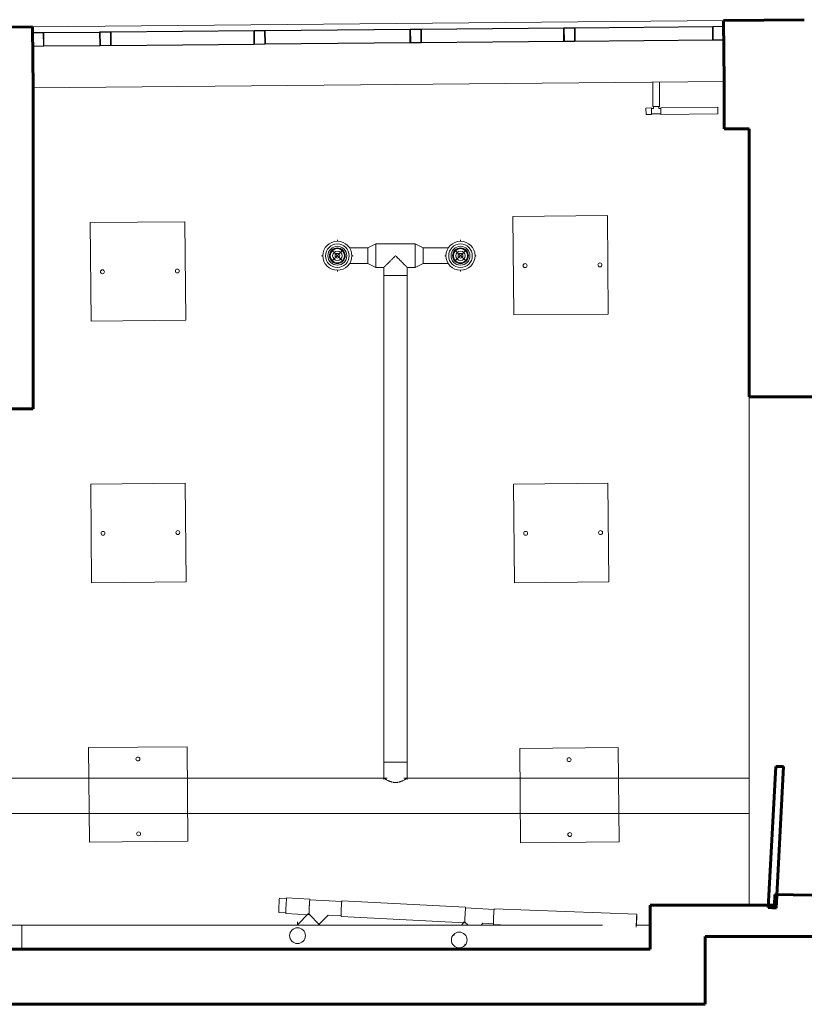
# Model space of a CAD drawing. Header units: inches. Extents: x -1788 to -35, y 39 to 771.
# Tile 4 of 5: x -952 to -752, y 39 to 289. Entities that reach past the tile are written whole.
import ezdxf

# ---------------------------------------------------------------- set-up
doc = ezdxf.new("R2010")
doc.units = ezdxf.units.IN
doc.header["$MEASUREMENT"] = 0
for name, color, linetype, lineweight in [('A-GLAZ-CWMG', 51, 'Continuous', 9), ('A-WALL', 113, 'Continuous', 18), ('E-CABL-TRAY', 211, 'Continuous', 9), ('E-LITE-EQPM', 33, 'Continuous', 9), ('I-WALL', 2, 'Continuous', 18), ('M-HVAC-CDFF', 50, 'Continuous', 9), ('M-HVAC-DUCT', 70, 'Continuous', 9), ('M-HVAC-DUCT-ANNO', 70, 'Continuous', 9), ('M-HVAC-DUCT-CNTR', 70, 'Continuous', 9), ('P-PIPE', 3, 'Continuous', 9), ('P-PIPE-CNTR', 3, 'Continuous', 9)]:
    doc.layers.add(name, color=color, linetype=linetype, lineweight=lineweight)

# ---------------------------------------------------------------- blocks, each defined once
blk = doc.blocks.new('Round Takeoff - Standard-385226-GFL')
at = {"layer": 'M-HVAC-DUCT'}
for p, q in [((-0.39, 3), (0, 3)), ((0, 3), (4, 3)), ((4, 0), (4, 3)), ((4, -3), (4, 0)), ((0, -3), (-0.39, -3)), ((4, -3), (0, -3))]:
    blk.add_line(p, q, dxfattribs=at)
blk = doc.blocks.new('Round Tee - Standard-385237-GFL')
at = {"layer": 'M-HVAC-DUCT'}
for p, q in [((-5, 3), (5, 3)), ((-5, 3), (-5, 2.79)), ((-5, 2.72), (-5, 1.27)), ((5, 2.82), (5, 3)), ((5, 1.27), (5, 2.72)), ((-5, 1.03), (-5, 0)), ((5, 0), (5, 1.03)), ((-5, 0), (-5, -1.03)), ((-5, -1.27), (-5, -2.72)), ((5, -1.03), (5, 0)), ((5, -2.72), (5, -1.27)), ((-5, -2.82), (-5, -3)), ((-3, -3), (-5, -3)), ((-3, -5), (-3, -3)), ((3, -3), (3, -5)), ((5, -3), (3, -3)), ((5, -3), (5, -2.79)), ((-3, -5), (0, -5)), ((0, -5), (3, -5))]:
    blk.add_line(p, q, dxfattribs=at)
for points, knots in [([(-3, -3), (-3, -3), (-2.97, -2.97), (-2.87, -2.87), (-2.8, -2.8), (-2.75, -2.75), (-2.69, -2.69), (-2.62, -2.62), (-2.55, -2.55), (-2.47, -2.47), (-2.39, -2.39), (-2.3, -2.3), (-2.22, -2.22), (-2.12, -2.12), (-2.01, -2.01), (-1.89, -1.89), (-1.77, -1.76), (-1.6, -1.6), (-1.38, -1.38), (-1.02, -1.02), (-0.56, -0.56), (-0.19, -0.19), (0, 0)], [0, 0, 0, 0, 0.111111, 0.166667, 0.194444, 0.222222, 0.25, 0.277778, 0.305556, 0.333333, 0.361111, 0.388889, 0.416667, 0.444444, 0.479167, 0.513889, 0.548611, 0.583333, 0.652778, 0.722222, 0.861111, 1, 1, 1, 1]), ([(0, 0), (0.15, -0.15), (0.45, -0.45), (0.89, -0.89), (1.33, -1.33), (1.67, -1.67), (1.94, -1.94), (2.13, -2.13), (2.28, -2.28), (2.39, -2.39), (2.47, -2.47), (2.55, -2.55), (2.62, -2.62), (2.69, -2.69), (2.75, -2.75), (2.8, -2.8), (2.87, -2.87), (2.97, -2.97), (3, -3), (3, -3)], [0, 0, 0, 0, 0.111111, 0.222222, 0.333333, 0.444444, 0.5, 0.555556, 0.611111, 0.638889, 0.666667, 0.694444, 0.722222, 0.75, 0.777778, 0.805556, 0.833333, 0.888889, 1, 1, 1, 1])]:
    blk.add_open_spline(points, degree=3, knots=knots, dxfattribs=at)
blk = doc.blocks.new('Round Transition - Length - Standard-385245-GFL')
at = {"layer": 'M-HVAC-DUCT'}
for p, q in [((0, 3), (2, 2)), ((0, 2.77), (0, 2.72)), ((0, 1.27), (0, 1.02)), ((2, 1.81), (2, 1.85)), ((2, 0.68), (2, 0.85)), ((0, -1.02), (0, -1.27)), ((2, -2), (0, -3)), ((2, -0.85), (2, -0.68)), ((2, -1.85), (2, -1.81)), ((0, -2.72), (0, -2.77))]:
    blk.add_line(p, q, dxfattribs=at)
blk = doc.blocks.new('Elbow - Generic - Standard-V3-GFL')
at = {"layer": 'P-PIPE', "flags": 128}
for points in [[(-841.38, 56.3), (-841.37, 56.31), (-841.36, 56.33), (-841.34, 56.35), (-841.32, 56.37), (-841.3, 56.39)], [(-838.52, 54.07), (-838.54, 54.04), (-838.56, 54.02), (-838.57, 54), (-838.59, 53.98), (-838.6, 53.97)]]:
    blk.add_lwpolyline(points, dxfattribs=at)
blk = doc.blocks.new('Cap - Generic - Standard-429939-GFL')
at = {"layer": 'P-PIPE'}
for p, q in [((-885.66, 65.7), (-883.85, 65.61)), ((-884.04, 61.99), (-885.85, 62.08))]:
    blk.add_line(p, q, dxfattribs=at)
blk.add_ellipse((-885.75, 63.89), major_axis=(0.09, 1.81), ratio=0.017452, start_param=0, end_param=3.141593, dxfattribs=at)
blk = doc.blocks.new('Elbow - Generic - Standard-V4-GFL')
at = {"layer": 'P-PIPE', "flags": 128}
blk.add_lwpolyline([(-880.93, 58.9), (-880.9, 58.93), (-880.88, 58.95)], dxfattribs=at)
blk = doc.blocks.new('Channel Vertical Outside Bend - Standard-439036-GFL')
at = {"layer": 'E-CABL-TRAY'}
for p, q in [((-960.68, 58.9), (-960.68, 52.9)), ((-959.09, 58.9), (-960.68, 58.9)), ((-959.09, 58.9), (-954.01, 58.9)), ((-954.01, 58.9), (-951.01, 58.9)), ((-951.01, 52.9), (-951.01, 58.9)), ((-960.68, 52.9), (-959.09, 52.9)), ((-954.01, 52.9), (-959.09, 52.9)), ((-954.01, 52.9), (-951.01, 52.9))]:
    blk.add_line(p, q, dxfattribs=at)
blk = doc.blocks.new('Pendant Lighting Fixture - 1x4 - 120V-450392-GFL')
at = {"layer": 'E-LITE-EQPM'}
for p, q in [((0, -16.5), (0, 8.5)), ((0, 8.5), (24, 8.5)), ((24, 8.5), (24, -16.5)), ((24, -16.5), (0, -16.5))]:
    blk.add_line(p, q, dxfattribs=at)
for centre in [(3, -4), (22, -4)]:
    blk.add_circle(centre, 0.5, dxfattribs=at)
blk = doc.blocks.new('Pendant Lighting Fixture - 1x4 - 120V-450460-GFL')
at = {"layer": 'E-LITE-EQPM'}
for p, q in [((0, -16.5), (0, 8.5)), ((0, 8.5), (24, 8.5)), ((24, 8.5), (24, -16.5)), ((24, -16.5), (0, -16.5))]:
    blk.add_line(p, q, dxfattribs=at)
for centre in [(3, -4), (22, -4)]:
    blk.add_circle(centre, 0.5, dxfattribs=at)
blk = doc.blocks.new('Pendant Lighting Fixture - 1x4 - 120V-450502-GFL')
at = {"layer": 'E-LITE-EQPM'}
for p, q in [((0, -16.5), (0, 8.5)), ((0, 8.5), (24, 8.5)), ((24, 8.5), (24, -16.5)), ((24, -16.5), (0, -16.5))]:
    blk.add_line(p, q, dxfattribs=at)
for centre in [(3, -4), (22, -4)]:
    blk.add_circle(centre, 0.5, dxfattribs=at)
blk = doc.blocks.new('Pendant Lighting Fixture - 1x4 - 120V-450485-GFL')
at = {"layer": 'E-LITE-EQPM'}
for p, q in [((0, -16.5), (0, 8.5)), ((0, 8.5), (24, 8.5)), ((24, 8.5), (24, -16.5)), ((24, -16.5), (0, -16.5))]:
    blk.add_line(p, q, dxfattribs=at)
for centre in [(3, -4), (22, -4)]:
    blk.add_circle(centre, 0.5, dxfattribs=at)
blk = doc.blocks.new('Supply Diffuser - Circular - Round Neck - Ceiling Mounted - 6_ Face 4_ Neck-390664-GFL')
at = {"layer": 'M-HVAC-CDFF'}
for radius in [3, 2.4, 1.8, 1.2, 0.6]:
    blk.add_circle((0, 0), radius, dxfattribs=at)
for radius, start, end in [(3.69, 0, 180), (3, 360, 180), (3.69, 180, 0), (3, 180, 360)]:
    blk.add_arc((0, 0), radius, start, end, dxfattribs=at)
blk = doc.blocks.new('Rectangular Mullion - 2_5_ x 5_ rectangular 2-484284-GFL')
at = {"layer": 'A-GLAZ-CWMG', "lineweight": 30}
for p, q in [((-2.75, 1.75), (0, 1.75)), ((-2.75, -1.75), (-2.75, 1.75)), ((0, 1.75), (0, -1.75)), ((0, -1.75), (-2.75, -1.75))]:
    blk.add_line(p, q, dxfattribs=at)
blk = doc.blocks.new('Rectangular Mullion - 2_5_ x 5_ rectangular 2-482858-GFL')
at = {"layer": 'A-GLAZ-CWMG', "lineweight": 30}
for p, q in [((-945.52, 285.49), (-931.21, 285.62)), ((-945.49, 281.99), (-945.52, 285.49)), ((-931.21, 285.62), (-931.18, 282.12)), ((-931.18, 282.12), (-945.49, 281.99))]:
    blk.add_line(p, q, dxfattribs=at)
blk = doc.blocks.new('Rectangular Mullion - 2_5_ x 5_ rectangular 2-482278-GFL')
at = {"layer": 'A-GLAZ-CWMG', "lineweight": 30}
for p, q in [((0, 1.75), (-2.75, 1.75)), ((-2.75, 1.75), (-2.75, -1.75)), ((0, -1.75), (0, 1.75)), ((-2.75, -1.75), (0, -1.75))]:
    blk.add_line(p, q, dxfattribs=at)
blk = doc.blocks.new('Rectangular Mullion - 2_5_ x 5_ rectangular 2-482861-GFL')
at = {"layer": 'A-GLAZ-CWMG', "lineweight": 30}
for p, q in [((-849.71, 286.36), (-813.47, 286.69)), ((-849.68, 282.86), (-849.71, 286.36)), ((-813.47, 286.69), (-813.43, 283.19)), ((-813.43, 283.19), (-849.68, 282.86))]:
    blk.add_line(p, q, dxfattribs=at)
blk = doc.blocks.new('Rectangular Mullion - 2_5_ x 5_ rectangular 2-483221-GFL')
at = {"layer": 'A-GLAZ-CWMG', "lineweight": 30}
for p, q in [((-889.34, 286), (-852.46, 286.34)), ((-889.31, 282.5), (-889.34, 286)), ((-852.46, 286.34), (-852.43, 282.84)), ((-852.43, 282.84), (-889.31, 282.5))]:
    blk.add_line(p, q, dxfattribs=at)
blk = doc.blocks.new('Rectangular Mullion - 2_5_ x 5_ rectangular 2-483222-GFL')
at = {"layer": 'A-GLAZ-CWMG', "lineweight": 30}
for p, q in [((-928.46, 285.65), (-892.09, 285.98)), ((-928.43, 282.15), (-928.46, 285.65)), ((-892.09, 285.98), (-892.06, 282.48)), ((-892.06, 282.48), (-928.43, 282.15))]:
    blk.add_line(p, q, dxfattribs=at)
blk = doc.blocks.new('Rectangular Mullion - 2_5_ x 5_ rectangular 2-484276-GFL')
at = {"layer": 'A-GLAZ-CWMG', "lineweight": 30}
for p, q in [((1.5, 1.75), (-1.25, 1.75)), ((-1.25, 1.75), (-1.25, -1.75)), ((1.5, -1.75), (1.5, 1.75)), ((-1.25, -1.75), (1.5, -1.75))]:
    blk.add_line(p, q, dxfattribs=at)
blk = doc.blocks.new('Rectangular Mullion - 2_5_ x 5_ rectangular 2-483209-GFL')
at = {"layer": 'A-GLAZ-CWMG', "lineweight": 30}
for p, q in [((-810.72, 286.72), (-775.7, 287.03)), ((-810.68, 283.22), (-810.72, 286.72)), ((-775.7, 287.03), (-775.67, 283.53)), ((-775.67, 283.53), (-810.68, 283.22))]:
    blk.add_line(p, q, dxfattribs=at)
blk = doc.blocks.new('Rectangular Mullion - 2_5_ x 5_ rectangular 2-484277-GFL')
at = {"layer": 'A-GLAZ-CWMG', "lineweight": 30}
for p, q in [((1.5, 1.75), (-1.25, 1.75)), ((-1.25, 1.75), (-1.25, -1.75)), ((1.5, -1.75), (1.5, 1.75)), ((-1.25, -1.75), (1.5, -1.75))]:
    blk.add_line(p, q, dxfattribs=at)

msp = doc.modelspace()

# ---------------------------------------------------------------- linework, layer by layer
at = {"layer": 'A-WALL'}
for p, q in [((-772.96, 288.56), (-948.29, 286.97)), ((-948.15, 271.47), (-772.82, 273.06)), ((-766.42, 192.99), (-766.42, 63.96))]:
    msp.add_line(p, q, dxfattribs=at)
at = {"layer": 'A-WALL', "lineweight": 60}
for p, q in [((-772.96, 288.56), (-752.44, 288.74)), ((-772.82, 273.06), (-772.96, 288.56)), ((-1024.71, 286.27), (-948.29, 286.97)), ((-948.29, 286.97), (-948.15, 271.47)), ((-772.82, 261.06), (-772.82, 273.06)), ((-766.42, 261.06), (-772.82, 261.06)), ((-766.42, 192.99), (-766.42, 261.06)), ((-736.42, 192.99), (-766.42, 192.99)), ((-791.57, 52.78), (-791.57, 63.96)), ((-791.57, 63.96), (-760, 63.96)), ((-777.57, 55.96), (-777.57, 38.78)), ((-509.07, 55.96), (-777.57, 55.96)), ((-1728.11, 52.78), (-791.57, 52.78)), ((-777.57, 38.78), (-1788.39, 38.78))]:
    msp.add_line(p, q, dxfattribs=at)
at = {"layer": 'E-CABL-TRAY'}
for p, q in [((-951.01, 58.9), (-951.01, 52.9)), ((-803.66, 58.9), (-951.01, 58.9)), ((-791.57, 58.9), (-795.1, 58.9)), ((-791.57, 52.9), (-951.01, 52.9))]:
    msp.add_line(p, q, dxfattribs=at)
at = {"layer": 'I-WALL', "lineweight": 60}
for p, q in [((-948.15, 271.47), (-948.15, 189.95)), ((-948.15, 189.95), (-1024.67, 189.95)), ((-761.58, 63.32), (-759.7, 99.13)), ((-759.7, 99.13), (-757.7, 99.12)), ((-757.7, 99.12), (-759.58, 63.21)), ((-760, 63.96), (-759.96, 66.63)), ((-759.96, 66.63), (-673.73, 65.19)), ((-759.58, 63.21), (-761.58, 63.32))]:
    msp.add_line(p, q, dxfattribs=at)
at = {"layer": 'M-HVAC-DUCT'}
for p, q in [((-867.91, 230.82), (-863.2, 230.82)), ((-863.2, 230.7), (-863.2, 230.82)), ((-863.2, 229.66), (-863.2, 230.63)), ((-849.2, 230.82), (-842.73, 230.82)), ((-849.2, 230.82), (-849.2, 230.7)), ((-849.2, 230.63), (-849.2, 229.66)), ((-863.2, 228.13), (-863.2, 229.5)), ((-863.2, 227.01), (-863.2, 227.97)), ((-849.2, 229.5), (-849.2, 228.13)), ((-849.2, 227.97), (-849.2, 227.01)), ((-863.2, 226.82), (-867.91, 226.82)), ((-863.2, 226.82), (-863.2, 226.94)), ((-849.2, 226.94), (-849.2, 226.82)), ((-842.73, 226.82), (-849.2, 226.82)), ((-859.2, 100.23), (-859.2, 223.82)), ((-853.2, 223.82), (-859.2, 223.82)), ((-853.2, 223.82), (-853.2, 100.23)), ((-859.2, 100.23), (-853.2, 100.23)), ((-1102.96, 96.23), (-858.32, 96.23)), ((-859.2, 95.84), (-859.2, 96.23)), ((-854.07, 96.23), (-766.42, 96.23)), ((-853.2, 96.23), (-853.2, 95.84)), ((-766.42, 87.23), (-1207.88, 87.23))]:
    msp.add_line(p, q, dxfattribs=at)
for points, knots in [([(-859.2, 96.23), (-859.2, 96.23), (-859.17, 96.21), (-859.12, 96.18), (-859.1, 96.17)], [0, 0, 0, 0, 0.1111111, 0.1530154, 0.1530154, 0.1530154, 0.1530154]), ([(-859.07, 96.14), (-859.05, 96.13), (-859.02, 96.11), (-858.98, 96.09), (-858.97, 96.08)], [0.18173504, 0.18173504, 0.18173504, 0.18173504, 0.22222222, 0.24468401, 0.24468401, 0.24468401, 0.24468401]), ([(-858.94, 96.06), (-858.93, 96.05), (-858.88, 96.02), (-858.78, 95.96), (-858.64, 95.88), (-858.51, 95.8), (-858.42, 95.75), (-858.38, 95.73), (-858.37, 95.73)], [0.2590369, 0.2590369, 0.2590369, 0.2590369, 0.2777778, 0.3333333, 0.3888889, 0.4444444, 0.4722222, 0.4805523, 0.4805523, 0.4805523, 0.4805523]), ([(-858.26, 95.66), (-858.24, 95.66), (-858.22, 95.64), (-858.19, 95.63), (-858.18, 95.62)], [0.51621883, 0.51621883, 0.51621883, 0.51621883, 0.52777778, 0.53890944, 0.53890944, 0.53890944, 0.53890944]), ([(-858.16, 95.62), (-858.15, 95.61), (-858.11, 95.59), (-858.03, 95.55), (-857.89, 95.48), (-857.78, 95.44), (-857.71, 95.41)], [0.5436828, 0.5436828, 0.5436828, 0.5436828, 0.5555556, 0.5833333, 0.6111111, 0.6666667, 0.6666667, 0.6666667, 0.6666667]), ([(-857.68, 95.39), (-857.65, 95.38), (-857.59, 95.36), (-857.48, 95.32), (-857.36, 95.28), (-857.24, 95.24), (-857.14, 95.21), (-857.08, 95.2), (-857.06, 95.19)], [0.6750667, 0.6750667, 0.6750667, 0.6750667, 0.6944444, 0.7222222, 0.75, 0.7777778, 0.8055556, 0.8179162, 0.8179162, 0.8179162, 0.8179162]), ([(-856.89, 95.15), (-856.84, 95.14), (-856.61, 95.1), (-856.38, 95.08), (-856.2, 95.08)], [0.8550507, 0.8550507, 0.8550507, 0.8550507, 0.8888889, 1, 1, 1, 1]), ([(-855.5, 95.15), (-855.55, 95.14), (-855.78, 95.1), (-856.01, 95.08), (-856.2, 95.08)], [-0.1449493, -0.1449493, -0.1449493, -0.1449493, -0.1111111, 0, 0, 0, 0]), ([(-854.72, 95.39), (-854.74, 95.38), (-854.81, 95.36), (-854.91, 95.32), (-855.03, 95.28), (-855.15, 95.24), (-855.25, 95.21), (-855.31, 95.2), (-855.33, 95.19)], [-0.3249333, -0.3249333, -0.3249333, -0.3249333, -0.3055556, -0.2777778, -0.25, -0.2222222, -0.1944444, -0.1820838, -0.1820838, -0.1820838, -0.1820838]), ([(-854.23, 95.62), (-854.24, 95.61), (-854.29, 95.59), (-854.37, 95.55), (-854.47, 95.5), (-854.57, 95.45), (-854.65, 95.42), (-854.68, 95.41)], [-0.4563172, -0.4563172, -0.4563172, -0.4563172, -0.4444444, -0.4166667, -0.3888889, -0.3611111, -0.3333333, -0.3333333, -0.3333333, -0.3333333]), ([(-854.13, 95.66), (-854.15, 95.66), (-854.17, 95.64), (-854.2, 95.63), (-854.21, 95.62)], [-0.48378117, -0.48378117, -0.48378117, -0.48378117, -0.47222222, -0.46109056, -0.46109056, -0.46109056, -0.46109056]), ([(-853.45, 96.06), (-853.46, 96.05), (-853.51, 96.02), (-853.61, 95.96), (-853.73, 95.89), (-853.83, 95.83), (-853.91, 95.79), (-853.97, 95.75), (-854.01, 95.73), (-854.02, 95.73)], [-0.7409631, -0.7409631, -0.7409631, -0.7409631, -0.7222222, -0.6666667, -0.6111111, -0.5833333, -0.5555556, -0.5277778, -0.5194477, -0.5194477, -0.5194477, -0.5194477]), ([(-853.32, 96.14), (-853.34, 96.13), (-853.38, 96.11), (-853.41, 96.09), (-853.43, 96.08)], [-0.81826496, -0.81826496, -0.81826496, -0.81826496, -0.77777778, -0.75531599, -0.75531599, -0.75531599, -0.75531599]), ([(-853.2, 96.23), (-853.2, 96.23), (-853.22, 96.21), (-853.27, 96.18), (-853.29, 96.17)], [-1, -1, -1, -1, -0.8888889, -0.8469846, -0.8469846, -0.8469846, -0.8469846])]:
    msp.add_open_spline(points, degree=3, knots=knots, dxfattribs=at)
at = {"layer": 'M-HVAC-DUCT-ANNO'}
for p, q in [((-872.36, 230.23), (-869.53, 227.4)), ((-869.53, 230.23), (-872.36, 227.4)), ((-841.11, 230.23), (-838.28, 227.4)), ((-838.28, 230.23), (-841.11, 227.4))]:
    msp.add_line(p, q, dxfattribs=at)
for centre, start, end in [((-870.95, 228.82), 0, 180), ((-839.7, 228.82), 0, 180), ((-870.95, 228.82), 180, 0), ((-839.7, 228.82), 180, 0)]:
    msp.add_arc(centre, 2, start, end, dxfattribs=at)
at = {"layer": 'M-HVAC-DUCT-CNTR'}
for p, q in [((-870.95, 232.45), (-870.95, 232.82)), ((-839.7, 232.45), (-839.7, 232.82)), ((-874.95, 228.82), (-874.63, 228.82)), ((-867.26, 228.82), (-866.95, 228.82)), ((-843.7, 228.82), (-843.38, 228.82)), ((-836.01, 228.82), (-835.7, 228.82)), ((-870.95, 224.82), (-870.95, 225.19)), ((-839.7, 224.82), (-839.7, 225.19))]:
    msp.add_line(p, q, dxfattribs=at)
at = {"layer": 'P-PIPE'}
for p, q in [((-790.85, 266.7), (-790.85, 272.9)), ((-789.19, 272.91), (-789.19, 266.7)), ((-792.63, 266.32), (-791.22, 266.33)), ((-792.63, 266.32), (-792.61, 264.66)), ((-791.2, 264.67), (-791.22, 266.33)), ((-791.21, 266.19), (-790.71, 266.2)), ((-790.85, 266.7), (-789.19, 266.7)), ((-790.71, 266.2), (-790.71, 266.7)), ((-789.33, 266.7), (-789.33, 266.21)), ((-789.33, 266.21), (-788.84, 266.21)), ((-788.84, 266.36), (-774.38, 266.5)), ((-788.84, 266.36), (-788.83, 264.7)), ((-774.36, 264.84), (-774.38, 266.5)), ((-791.2, 264.67), (-792.61, 264.66)), ((-788.83, 264.84), (-791.2, 264.82)), ((-774.36, 264.84), (-788.83, 264.7)), ((-883.84, 65.8), (-877.94, 65.49)), ((-877.95, 65.3), (-869.83, 64.88)), ((-869.82, 65.06), (-838.4, 63.42)), ((-838.41, 63.23), (-831.15, 62.85)), ((-831.17, 63.04), (-794.97, 61.66)), ((-878.15, 61.49), (-884.05, 61.8)), ((-881.01, 59.08), (-878.28, 61.81)), ((-875.45, 58.99), (-878.15, 61.69)), ((-878.14, 61.68), (-878.14, 61.69)), ((-878.14, 61.68), (-878.14, 61.68)), ((-873.27, 61.43), (-875.58, 59.12)), ((-870.02, 61.26), (-873.27, 61.43)), ((-838.61, 59.42), (-870.03, 61.07)), ((-881.01, 59.08), (-880.83, 58.9)), ((-875.45, 58.99), (-875.54, 58.9)), ((-839.44, 58.9), (-838.74, 59.73)), ((-837.76, 58.9), (-838.63, 59.63)), ((-838.6, 59.61), (-838.6, 59.61)), ((-838.6, 59.61), (-838.6, 59.61)), ((-834.07, 59.37), (-834.46, 58.9)), ((-831.34, 59.23), (-834.07, 59.37)), ((-827.65, 58.9), (-831.32, 59.04))]:
    msp.add_line(p, q, dxfattribs=at)
for centre, start, end in [((-881.06, 56.21), 0, 180), ((-881.06, 56.21), 180, 0), ((-840.02, 55.1), 0, 180), ((-840.02, 55.1), 180, 0)]:
    msp.add_arc(centre, 2, start, end, dxfattribs=at)
for centre, major_axis, start_param, end_param in [((-883.94, 63.8), (0.1, 2), 0, 1.570796), ((-878.05, 63.49), (0.09, 1.81), 6.267472, 9.409065), ((-878.05, 63.49), (0.1, 2), 0, 1.570796), ((-878.05, 63.49), (0.1, 2), 5.864706, 6.283185), ((-869.92, 63.07), (0.1, 2), 0, 1.570796), ((-883.94, 63.8), (0.1, 2), 1.570796, 3.141593), ((-878.05, 63.49), (0.1, 2), 1.570796, 2.707961), ((-869.92, 63.07), (0.1, 2), 1.570796, 3.141593), ((-838.51, 61.42), (0.09, 1.81), 6.270035, 9.411627), ((-838.51, 61.42), (0.1, 2), 0, 1.570796), ((-838.51, 61.42), (0.1, 2), 5.864794, 6.283185), ((-831.25, 61.04), (0.08, 2), 0, 1.570796), ((-878.05, 63.49), (0.09, 1.81), 3.141593, 3.444293), ((-878.05, 63.49), (0.1, 2), 3.543511, 3.665191), ((-838.51, 61.42), (0.1, 2), 1.570796, 2.710623), ((-831.25, 61.04), (0.09, 1.81), 1.699208, 3.128442), ((-831.25, 61.04), (0.08, 2), 1.570796, 3.141593), ((-795.04, 59.66), (0.08, 2), 0, 1.570796), ((-795.04, 59.66), (0.08, 2), 4.712389, 6.283185), ((-838.51, 61.42), (0.09, 1.81), 3.141593, 3.532021), ((-838.51, 61.42), (0.1, 2), 3.546122, 3.723255), ((-831.25, 61.04), (0.09, 1.81), 3.141593, 3.390241), ((-795.04, 59.66), (0.08, 2), 1.570796, 2.271618), ((-795.04, 59.66), (0.08, 2), 4.320772, 4.712389)]:
    msp.add_ellipse(centre, major_axis=major_axis, ratio=0.017452, start_param=start_param, end_param=end_param, dxfattribs=at)
at = {"layer": 'P-PIPE-CNTR'}
for p, q in [((-881.06, 58.9), (-881.06, 59.71)), ((-881.06, 52.78), (-881.06, 52.9)), ((-840.02, 52.78), (-840.02, 52.9))]:
    msp.add_line(p, q, dxfattribs=at)

# ---------------------------------------------------------------- block references
at = {"layer": 'A-GLAZ-CWMG', "extrusion": (0, 0, -1), "rotation": 359.4799865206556}
for name, p in [('Rectangular Mullion - 2_5_ x 5_ rectangular 2-482278-GFL', (948.26, 283.72)), ('Rectangular Mullion - 2_5_ x 5_ rectangular 2-484276-GFL', (929.69, 283.89)), ('Rectangular Mullion - 2_5_ x 5_ rectangular 2-484276-GFL', (890.57, 284.24)), ('Rectangular Mullion - 2_5_ x 5_ rectangular 2-484276-GFL', (850.95, 284.6)), ('Rectangular Mullion - 2_5_ x 5_ rectangular 2-484277-GFL', (811.95, 284.95))]:
    msp.add_blockref(name, p, dxfattribs=at)
at = {"layer": 'A-GLAZ-CWMG'}
for name in ['Rectangular Mullion - 2_5_ x 5_ rectangular 2-482858-GFL', 'Rectangular Mullion - 2_5_ x 5_ rectangular 2-483222-GFL', 'Rectangular Mullion - 2_5_ x 5_ rectangular 2-483221-GFL', 'Rectangular Mullion - 2_5_ x 5_ rectangular 2-482861-GFL', 'Rectangular Mullion - 2_5_ x 5_ rectangular 2-483209-GFL']:
    msp.add_blockref(name, (0, 0), dxfattribs=at)
at = {"layer": 'A-GLAZ-CWMG', "rotation": 0.5200134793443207}
msp.add_blockref('Rectangular Mullion - 2_5_ x 5_ rectangular 2-484284-GFL', (-772.93, 285.31), dxfattribs=at)
at = {"layer": 'E-CABL-TRAY'}
msp.add_blockref('Channel Vertical Outside Bend - Standard-439036-GFL', (0, 0), dxfattribs=at)
at = {"layer": 'E-LITE-EQPM', "extrusion": (0, 0, -1)}
for name, p, rotation in [('Pendant Lighting Fixture - 1x4 - 120V-450485-GFL', (826.27, 222.28), 179.4343716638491), ('Pendant Lighting Fixture - 1x4 - 120V-450460-GFL', (933.53, 220.72), 179.4343716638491), ('Pendant Lighting Fixture - 1x4 - 120V-450392-GFL', (933.4, 154.32), 179.4343716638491), ('Pendant Lighting Fixture - 1x4 - 120V-450502-GFL', (826.12, 154.31), 179.4343716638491), ('Pendant Lighting Fixture - 1x4 - 120V-450392-GFL', (925.61, 104.02), 269.4343716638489), ('Pendant Lighting Fixture - 1x4 - 120V-450392-GFL', (816.18, 103.84), 269.4343716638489)]:
    msp.add_blockref(name, p, dxfattribs=dict(at, rotation=rotation))
at = {"layer": 'M-HVAC-CDFF', "extrusion": (0, 0, -1)}
for p in [(870.95, 228.82), (839.7, 228.82)]:
    msp.add_blockref('Supply Diffuser - Circular - Round Neck - Ceiling Mounted - 6_ Face 4_ Neck-390664-GFL', p, dxfattribs=at)
at = {"layer": 'M-HVAC-DUCT'}
for name, p, rotation in [('Round Transition - Length - Standard-385245-GFL', (-861.2, 228.82), 180), ('Round Takeoff - Standard-385226-GFL', (-856.2, 96.23), 90)]:
    msp.add_blockref(name, p, dxfattribs=dict(at, rotation=rotation))
for name, p in [('Round Tee - Standard-385237-GFL', (-856.2, 228.82)), ('Round Transition - Length - Standard-385245-GFL', (-851.2, 228.82))]:
    msp.add_blockref(name, p, dxfattribs=at)
at = {"layer": 'P-PIPE'}
for name in ['Cap - Generic - Standard-429939-GFL', 'Elbow - Generic - Standard-V4-GFL', 'Elbow - Generic - Standard-V3-GFL']:
    msp.add_blockref(name, (0, 0), dxfattribs=at)

doc.saveas('drawing.dxf')
